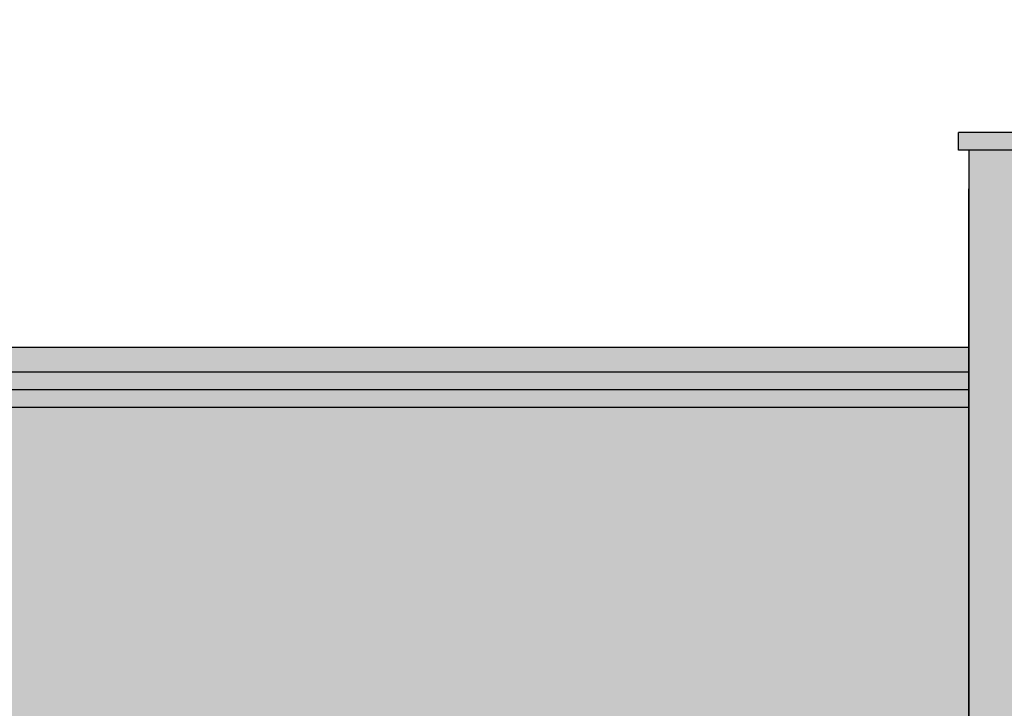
# Model space of a CAD drawing. Header units: millimetres. Extents: x 2341 to 31069, y -7915 to 10644.
# Tile 77 of 105: x 18228 to 18508, y 2249 to 2444. Entities that reach past the tile are written whole.
import ezdxf

# ---------------------------------------------------------------- set-up
doc = ezdxf.new("R2010")
doc.units = ezdxf.units.MM
doc.layers.add('koła', color=7, linetype='Continuous')

msp = doc.modelspace()

# ---------------------------------------------------------------- hatches: boundary and pattern name
at = {"layer": 'koła'}
h = msp.add_hatch(color=9, dxfattribs=at)
h.dxf.hatch_style = 1
h.paths.add_polyline_path([(16690.52837264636, 2443.899258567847), (16624.52837264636, 2443.899258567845), (16624.52837264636, 2438.899258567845), (16690.52837264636, 2438.899258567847)])
h.paths.add_polyline_path([(16624.52837264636, 2443.899258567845), (16562.52837264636, 2443.899258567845), (16562.52837264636, 2438.899258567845), (16624.52837264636, 2438.899258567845)])
h.paths.add_polyline_path([(19164.52837264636, 2411.899258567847), (18494.52837264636, 2411.899258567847), (18494.52837264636, 2406.899258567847), (19164.52837264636, 2406.899258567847)])
h.paths.add_polyline_path([(21262.52837264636, 2436.899258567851), (21196.52837264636, 2436.899258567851), (21196.52837264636, 2431.899258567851), (21262.52837264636, 2431.899258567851)])
h.paths.add_polyline_path([(21804.52837264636, 1953.899258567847), (21763.52837264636, 1953.899258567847), (21763.52837264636, 1950.899258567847), (21804.52837264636, 1950.899258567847)])
h.paths.add_polyline_path([(16659.12205119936, 628.7377588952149), (17237.87927663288, 628.7377588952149), (17237.87927663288, 682.2059669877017), (16659.12205119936, 682.2059669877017)], flags=9)
h.paths.add_polyline_path([(16659.12205119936, 729.8985774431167), (16943.94864079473, 729.8985774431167), (16943.94864079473, 783.3667855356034), (16659.12205119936, 783.3667855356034)], flags=9)
h.paths.add_polyline_path([(16659.12205119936, 831.0052052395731), (16943.94864079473, 831.0052052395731), (16943.94864079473, 884.4734133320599), (16659.12205119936, 884.4734133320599)], flags=9)
h.paths.add_polyline_path([(16659.12205119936, 932.1118330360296), (16943.94864079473, 932.1118330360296), (16943.94864079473, 985.5800411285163), (16659.12205119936, 985.5800411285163)], flags=9)
h.paths.add_polyline_path([(16659.12205119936, 1033.218460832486), (16943.94864079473, 1033.218460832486), (16943.94864079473, 1086.686668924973), (16659.12205119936, 1086.686668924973)], flags=9)
h.paths.add_polyline_path([(16659.12205119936, 1134.325088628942), (16934.70008588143, 1134.325088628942), (16934.70008588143, 1187.793296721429), (16659.12205119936, 1187.793296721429)], flags=9)
h.paths.add_polyline_path([(16659.12205119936, 1235.431716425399), (16943.94864079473, 1235.431716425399), (16943.94864079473, 1288.899924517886), (16659.12205119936, 1288.899924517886)], flags=9)
h.paths.add_polyline_path([(16659.12205119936, 1328.680685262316), (17422.88650206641, 1328.680685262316), (17422.88650206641, 1382.148893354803), (16659.12205119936, 1382.148893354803)], flags=9)
h.paths.add_polyline_path([(16659.12205119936, 1431.908289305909), (16894.61699339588, 1431.908289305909), (16894.61699339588, 1485.376497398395), (16659.12205119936, 1485.376497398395)], flags=9)
h.paths.add_polyline_path([(16470.64046137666, 1511.201689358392), (17223.16936311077, 1511.201689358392), (17223.16936311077, 1606.39075486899), (16470.64046137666, 1606.39075486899)], flags=9)
h.paths.add_polyline_path([(20525.33607879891, 763.6908333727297), (21565.36530956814, 763.6908333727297), (21565.36530956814, 805.1985256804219), (20525.33607879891, 805.1985256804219)], flags=9)
h.paths.add_polyline_path([(20371.86846903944, 775.3144416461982), (20446.60158903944, 775.3144416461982), (20446.60158903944, 809.3092416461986), (20371.86846903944, 809.3092416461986)], flags=9)
h.paths.add_polyline_path([(21239.8706727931, 863.4482701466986), (21535.15251279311, 863.4482701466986), (21535.15251279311, 948.030670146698), (21239.8706727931, 948.030670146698)], flags=9)
h.paths.add_polyline_path([(20526.8448687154, 902.1046997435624), (20779.88142871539, 902.1046997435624), (20779.88142871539, 947.4310997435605), (20526.8448687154, 947.4310997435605)], flags=9)
h.paths.add_polyline_path([(20370.91590903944, 910.1354592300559), (20487.66372903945, 910.1354592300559), (20487.66372903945, 944.1302592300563), (20370.91590903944, 944.1302592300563)], flags=9)
h.paths.add_polyline_path([(20529.26229799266, 599.6554333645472), (20882.20369799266, 599.6554333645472), (20882.20369799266, 667.9427666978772), (20529.26229799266, 667.9427666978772)], flags=9)
h.paths.add_polyline_path([(20491.54094764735, 478.0952619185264), (21700.07363995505, 478.0952619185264), (21700.07363995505, 535.3798773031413), (20491.54094764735, 535.3798773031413)], flags=9)
h.paths.add_polyline_path([(20618.88788310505, 986.0504847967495), (21561.49388310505, 986.0504847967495), (21561.49388310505, 1143.830484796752), (20618.88788310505, 1143.830484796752)], flags=9)
h.paths.add_polyline_path([(21750.71184050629, 555.6293388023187), (21772.89064050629, 555.6293388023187), (21772.89064050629, 593.4013388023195), (21750.71184050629, 593.4013388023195)], flags=9)
h.paths.add_polyline_path([(21727.65887936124, 662.7726068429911), (21795.97887936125, 662.7726068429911), (21795.97887936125, 700.5446068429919), (21727.65887936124, 700.5446068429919)], flags=9)
h.paths.add_polyline_path([(21694.08262177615, 592.6349900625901), (21776.24344177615, 592.6349900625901), (21776.24344177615, 626.6297900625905), (21694.08262177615, 626.6297900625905)], flags=9)
h.paths.add_polyline_path([(21693.72718163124, 905.4474830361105), (21752.44822163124, 905.4474830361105), (21752.44822163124, 939.4422830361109), (21693.72718163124, 939.4422830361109)], flags=9)
h.paths.add_polyline_path([(21715.67259343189, 762.4811508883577), (21819.23479343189, 762.4811508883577), (21819.23479343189, 800.2531508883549), (21715.67259343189, 800.2531508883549)], flags=9)
h.paths.add_polyline_path([(21694.53978178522, 879.511290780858), (21793.17762178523, 879.511290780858), (21793.17762178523, 913.5060907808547), (21694.53978178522, 913.5060907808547)], flags=9)
h.paths.add_polyline_path([(21695.82585841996, 799.0285742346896), (21788.09061841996, 799.0285742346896), (21788.09061841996, 833.02337423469), (21695.82585841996, 833.02337423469)], flags=9)
h.paths.add_polyline_path([(21694.9604032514, 696.8123635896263), (21758.1720832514, 696.8123635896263), (21758.1720832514, 730.8071635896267), (21694.9604032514, 730.8071635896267)], flags=9)
h.paths.add_polyline_path([(20371.86846903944, 556.1089464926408), (20472.63822903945, 556.1089464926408), (20472.63822903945, 590.1037464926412), (20371.86846903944, 590.1037464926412)], flags=9)
h.paths.add_polyline_path([(20370.08808903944, 635.0384322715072), (20467.90944903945, 635.0384322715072), (20467.90944903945, 669.0332322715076), (20370.08808903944, 669.0332322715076)], flags=9)
h.paths.add_polyline_path([(20527.90102871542, 552.6056194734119), (20721.27602871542, 552.6056194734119), (20721.27602871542, 590.3776194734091), (20527.90102871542, 590.3776194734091)], flags=9)
at = {"layer": 'koła', "true_color": 0x1266b3}
h = msp.add_hatch(color=152, dxfattribs=at)
h.dxf.hatch_style = 1
h.paths.add_polyline_path([(19161.52837264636, 2406.899258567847), (18497.52837264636, 2406.899258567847), (18497.52837264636, 1706.899258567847), (19161.52837264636, 1706.899258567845)])
h.paths.add_polyline_path([(18847.52837264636, 2121.899258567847), (18847.52837264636, 2228.899258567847), (18922.52837264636, 2228.899258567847), (18922.52837264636, 2121.899258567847)], flags=16)
h.paths.add_polyline_path([(18851.52837264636, 2125.899258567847), (18851.52837264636, 2224.899258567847), (18918.52837264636, 2224.899258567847), (18918.52837264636, 2125.899258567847)], flags=0)
h.paths.add_polyline_path([(18855.52837264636, 2129.899258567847), (18855.52837264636, 2220.899258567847), (18914.52837264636, 2220.899258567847), (18914.52837264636, 2129.899258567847)], flags=0)
h.paths.add_polyline_path([(18797.52837264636, 2121.899258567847), (18722.52837264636, 2121.899258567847), (18722.52837264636, 2228.899258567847), (18797.52837264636, 2228.899258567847)], flags=16)
h.paths.add_polyline_path([(18793.52837264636, 2125.899258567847), (18726.52837264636, 2125.899258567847), (18726.52837264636, 2224.899258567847), (18793.52837264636, 2224.899258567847)], flags=0)
h.paths.add_polyline_path([(18789.52837264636, 2129.899258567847), (18730.52837264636, 2129.899258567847), (18730.52837264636, 2220.899258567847), (18789.52837264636, 2220.899258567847)], flags=0)
h.paths.add_polyline_path([(18972.52837264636, 2121.899258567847), (18972.52837264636, 2228.899258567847), (19047.52837264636, 2228.899258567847), (19047.52837264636, 2121.899258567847)], flags=16)
h.paths.add_polyline_path([(18976.52837264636, 2125.899258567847), (18976.52837264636, 2224.899258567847), (19043.52837264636, 2224.899258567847), (19043.52837264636, 2125.899258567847)], flags=0)
h.paths.add_polyline_path([(18980.52837264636, 2129.899258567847), (18980.52837264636, 2220.899258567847), (19039.52837264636, 2220.899258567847), (19039.52837264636, 2129.899258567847)], flags=0)
h.paths.add_polyline_path([(18922.52837264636, 1905.899258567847), (18922.52837264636, 1798.899258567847), (18847.52837264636, 1798.899258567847), (18847.52837264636, 1905.899258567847)], flags=16)
h.paths.add_polyline_path([(18918.52837264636, 1901.899258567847), (18918.52837264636, 1802.899258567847), (18851.52837264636, 1802.899258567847), (18851.52837264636, 1901.899258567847)], flags=0)
h.paths.add_polyline_path([(18914.52837264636, 1897.899258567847), (18914.52837264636, 1806.899258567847), (18855.52837264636, 1806.899258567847), (18855.52837264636, 1897.899258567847)], flags=0)
h.paths.add_polyline_path([(18797.52837264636, 1905.899258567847), (18797.52837264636, 1798.899258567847), (18722.52837264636, 1798.899258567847), (18722.52837264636, 1905.899258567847)], flags=16)
h.paths.add_polyline_path([(18793.52837264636, 1901.899258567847), (18793.52837264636, 1802.899258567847), (18726.52837264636, 1802.899258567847), (18726.52837264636, 1901.899258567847)], flags=0)
h.paths.add_polyline_path([(18672.52837264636, 2121.899258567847), (18597.52837264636, 2121.899258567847), (18597.52837264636, 2228.899258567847), (18672.52837264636, 2228.899258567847)], flags=16)
h.paths.add_polyline_path([(18789.52837264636, 1897.899258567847), (18789.52837264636, 1806.899258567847), (18730.52837264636, 1806.899258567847), (18730.52837264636, 1897.899258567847)], flags=0)
h.paths.add_polyline_path([(18668.52837264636, 2125.899258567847), (18601.52837264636, 2125.899258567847), (18601.52837264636, 2224.899258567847), (18668.52837264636, 2224.899258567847)], flags=0)
h.paths.add_polyline_path([(18972.52837264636, 1905.899258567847), (19047.52837264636, 1905.899258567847), (19047.52837264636, 1798.899258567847), (18972.52837264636, 1798.899258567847)], flags=16)
h.paths.add_polyline_path([(18664.52837264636, 2129.899258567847), (18605.52837264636, 2129.899258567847), (18605.52837264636, 2220.899258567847), (18664.52837264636, 2220.899258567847)], flags=0)
h.paths.add_polyline_path([(18976.52837264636, 1901.899258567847), (19043.52837264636, 1901.899258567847), (19043.52837264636, 1802.899258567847), (18976.52837264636, 1802.899258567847)], flags=0)
h.paths.add_polyline_path([(18980.52837264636, 1897.899258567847), (19039.52837264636, 1897.899258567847), (19039.52837264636, 1806.899258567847), (18980.52837264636, 1806.899258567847)], flags=0)
h.paths.add_polyline_path([(18672.52837264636, 1905.899258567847), (18672.52837264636, 1798.899258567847), (18597.52837264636, 1798.899258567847), (18597.52837264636, 1905.899258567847)], flags=16)
h.paths.add_polyline_path([(18668.52837264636, 1901.899258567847), (18668.52837264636, 1802.899258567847), (18601.52837264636, 1802.899258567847), (18601.52837264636, 1901.899258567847)], flags=0)
h.paths.add_polyline_path([(18664.52837264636, 1897.899258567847), (18664.52837264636, 1806.899258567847), (18605.52837264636, 1806.899258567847), (18605.52837264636, 1897.899258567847)], flags=0)
at = {"layer": 'koła', "true_color": 0xe8cb7b}
h = msp.add_hatch(color=31, dxfattribs=at)
h.dxf.hatch_style = 1
h.paths.add_polyline_path([(19161.52837264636, 2406.899258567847), (18497.52837264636, 2406.899258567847), (18497.52837264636, 1706.899258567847), (18688.11386153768, 1706.899258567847, -0.1380129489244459), (18630.88633472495, 1798.899258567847), (18597.52837264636, 1798.899258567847), (18597.52837264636, 1905.899258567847), (18629.67095770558, 1905.899258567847, -0.3911942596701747), (18858.82798881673, 2051.34855250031, -0.06157522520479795), (18854.31248484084, 2087.876095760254, -0.05726558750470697), (18858.22201837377, 2121.899258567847), (18847.52837264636, 2121.899258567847), (18847.52837264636, 2228.899258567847), (18922.52837264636, 2228.899258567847), (18922.52837264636, 2213.619322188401, -0.5951750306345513), (19154.31248484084, 2087.876095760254, -0.4132442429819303), (19004.80907351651, 1937.876917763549, -0.0425440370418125), (19016.28270157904, 1905.899258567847), (19047.52837264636, 1905.899258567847), (19047.52837264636, 1798.899258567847), (19015.06732455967, 1798.899258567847, -0.1380129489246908), (18957.83979774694, 1706.899258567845), (19161.52837264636, 1706.899258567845)])
h.paths.add_polyline_path([(18797.52837264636, 2228.899258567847), (18797.52837264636, 2121.899258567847), (18722.52837264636, 2121.899258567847), (18722.52837264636, 2186.522747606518, -0.1302614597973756), (18672.52837264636, 2150.744694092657), (18672.52837264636, 2121.899258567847), (18597.52837264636, 2121.899258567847), (18597.52837264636, 2147.45094614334, -0.3359859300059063), (18510.02765170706, 2262.966299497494, -0.9999999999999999), (18750.02765170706, 2262.966299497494, -0.07208715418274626), (18745.09040294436, 2228.899258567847)], flags=16)
h.paths.add_polyline_path([(18793.52837264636, 2224.899258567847), (18793.52837264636, 2125.899258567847), (18726.52837264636, 2125.899258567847), (18726.52837264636, 2224.899258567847)], flags=0)
h.paths.add_polyline_path([(18789.52837264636, 2220.899258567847), (18789.52837264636, 2129.899258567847), (18730.52837264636, 2129.899258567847), (18730.52837264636, 2220.899258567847)], flags=0)
h.paths.add_polyline_path([(18730.02765170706, 2262.966299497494, -0.3026597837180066), (18668.52837264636, 2170.674942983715), (18668.52837264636, 2125.899258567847), (18601.52837264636, 2125.899258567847), (18601.52837264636, 2167.113333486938, -0.3318881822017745), (18530.02765170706, 2262.966299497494, -1.000000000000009)], flags=0)
h.paths.add_polyline_path([(18664.52837264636, 2220.899258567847), (18664.52837264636, 2129.899258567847), (18605.52837264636, 2129.899258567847), (18605.52837264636, 2220.899258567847)], flags=0)
h.paths.add_polyline_path([(19047.52837264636, 2210.482731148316), (19047.52837264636, 2121.899258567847), (18972.52837264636, 2121.899258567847), (18972.52837264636, 2213.930727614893, 0.1087782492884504), (18922.52837264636, 2188.927364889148), (18922.52837264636, 2121.899258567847), (18878.84366643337, 2121.899258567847, 0.06629697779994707), (18874.31248484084, 2087.876095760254, 0.08237605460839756), (18881.27491960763, 2045.902800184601, -0.1845344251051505), (18993.99342203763, 1958.286293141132, 0.4376833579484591), (19134.31248484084, 2087.876095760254, 0.3181009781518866)], flags=17)
h.paths.add_polyline_path([(18866.2149894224, 2029.317733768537, 0.4006624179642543), (18650.44520898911, 1905.899258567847), (18672.52837264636, 1905.899258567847), (18672.52837264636, 1798.899258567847), (18651.80802922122, 1798.899258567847, 0.1633629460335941), (18720.07872389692, 1706.899258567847), (18925.8749353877, 1706.899258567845, 0.1633629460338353), (18994.1456300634, 1798.899258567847), (18972.52837264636, 1798.899258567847), (18972.52837264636, 1905.899258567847), (18995.50845029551, 1905.899258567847, 0.05074693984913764), (18981.63676527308, 1939.599962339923, -0.2601379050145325)], flags=17)
h.paths.add_polyline_path([(18847.52837264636, 1905.899258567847), (18922.52837264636, 1905.899258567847), (18922.52837264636, 1798.899258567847), (18847.52837264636, 1798.899258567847)], flags=16)
h.paths.add_polyline_path([(18851.52837264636, 1901.899258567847), (18918.52837264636, 1901.899258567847), (18918.52837264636, 1802.899258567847), (18851.52837264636, 1802.899258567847)], flags=0)
h.paths.add_polyline_path([(18797.52837264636, 1905.899258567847), (18797.52837264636, 1798.899258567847), (18722.52837264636, 1798.899258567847), (18722.52837264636, 1905.899258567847)], flags=16)
h.paths.add_polyline_path([(18855.52837264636, 1897.899258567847), (18914.52837264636, 1897.899258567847), (18914.52837264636, 1806.899258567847), (18855.52837264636, 1806.899258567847)], flags=0)
h.paths.add_polyline_path([(18793.52837264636, 1901.899258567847), (18793.52837264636, 1802.899258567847), (18726.52837264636, 1802.899258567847), (18726.52837264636, 1901.899258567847)], flags=0)
h.paths.add_polyline_path([(18789.52837264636, 1897.899258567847), (18789.52837264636, 1806.899258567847), (18730.52837264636, 1806.899258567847), (18730.52837264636, 1897.899258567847)], flags=0)
h.paths.add_polyline_path([(18530.02765170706, 2262.966299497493, 0.3202702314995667), (18597.52837264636, 2168.394650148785), (18597.52837264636, 2228.899258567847), (18672.52837264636, 2228.899258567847), (18672.52837264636, 2172.447303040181, 0.1876793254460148), (18722.52837264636, 2224.971344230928), (18722.52837264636, 2228.899258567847), (18724.04593036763, 2228.899258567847, 0.08712693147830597), (18730.02765170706, 2262.966299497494, 1.000000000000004)], flags=0)
h.paths.add_polyline_path([(18893.2554724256, 2020.301396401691, 0.1837395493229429), (18966.22756158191, 1963.579922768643, 0.1305550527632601)], flags=16)
at = {"layer": 'koła'}
h = msp.add_hatch(color=9, dxfattribs=at)
h.dxf.hatch_style = 1
h.paths.add_polyline_path([(21226.53115146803, 2012.028352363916), (21226.53115146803, 2007.028352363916), (21766.52559382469, 1983.770164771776), (21766.52559382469, 1988.770164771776)])
h.paths.add_polyline_path([(21265.52559382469, 2350.899258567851), (19161.52837264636, 2350.899258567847), (19161.52837264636, 2343.899258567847), (21265.52559382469, 2343.899258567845)])
h.paths.add_polyline_path([(21185.52559382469, 2338.899258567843), (19161.52837264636, 2338.899258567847), (19161.52837264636, 2333.899258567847), (21185.52559382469, 2333.899258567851)])
h.paths.add_polyline_path([(21265.52559382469, 2343.899258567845), (19161.52837264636, 2343.899258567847), (19161.52837264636, 2338.899258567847), (21185.52559382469, 2338.899258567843), (21265.52559382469, 2338.899258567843)])
h.paths.add_polyline_path([(18497.52837264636, 2350.899258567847), (16624.52837264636, 2350.899258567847), (16624.52837264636, 2343.899258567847), (18497.52837264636, 2343.899258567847)])
h.paths.add_polyline_path([(18497.52837264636, 2343.899258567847), (16624.52837264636, 2343.899258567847), (16624.52837264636, 2338.899258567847), (18497.52837264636, 2338.899258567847)])
h.paths.add_polyline_path([(18497.52837264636, 2338.899258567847), (16707.52837264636, 2338.899258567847), (16707.52837264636, 2333.899258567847), (18497.52837264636, 2333.899258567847)])
at = {"layer": 'koła', "true_color": 0xd3da7b}
h = msp.add_hatch(color=53, dxfattribs=at)
h.dxf.hatch_style = 1
h.paths.add_polyline_path([(18022.66573520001, 2005.882090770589, -0.08164325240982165), (18030.55890356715, 2053.899258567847), (17971.52837264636, 2053.899258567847), (17971.52837264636, 2243.899258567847), (18069.52837264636, 2243.899258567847), (18069.52837264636, 2114.798042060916, -0.09391651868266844), (18116.52837264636, 2144.981323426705), (18116.52837264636, 2243.899258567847), (18214.52837264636, 2243.899258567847), (18214.52837264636, 2149.922083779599, -0.08803035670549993), (18261.52837264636, 2126.726750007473), (18261.52837264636, 2243.899258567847), (18359.52837264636, 2243.899258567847), (18359.52837264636, 2053.899258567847), (18314.77256683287, 2053.899258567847, -0.0816432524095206), (18322.66573520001, 2005.882090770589, -0.02545795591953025), (18321.88901330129, 1990.636984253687, -0.3253136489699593), (18437.73708292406, 1909.899258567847), (18497.52837264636, 1909.899258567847), (18497.52837264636, 2053.899258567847), (18406.52837264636, 2053.899258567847), (18406.52837264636, 2243.899258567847), (18497.52837264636, 2243.899258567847), (18497.52837264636, 2333.899258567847), (16707.52837264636, 2333.899258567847), (16707.52837264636, 2338.899258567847), (16627.52837264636, 2338.899258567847), (16627.52837264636, 2249.393708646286, -0.5350938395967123), (16958.52837264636, 2214.932398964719), (16958.52837264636, 2243.899258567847), (17056.52837264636, 2243.899258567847), (17056.52837264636, 2053.899258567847), (16969.66006948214, 2053.899258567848, -0.01786083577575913), (16964.33412183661, 2040.645197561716, -0.4093380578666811), (17082.33325534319, 1920.661879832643, -0.1686126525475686), (17056.52837264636, 1846.316201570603), (17056.52837264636, 1721.899258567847), (16958.52837264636, 1721.899258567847), (16958.52837264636, 1800.722216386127, -0.1017120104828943), (16911.52837264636, 1811.947281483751), (16911.52837264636, 1721.899258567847), (16813.52837264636, 1721.899258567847), (16813.52837264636, 1911.899258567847), (16842.65361434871, 1911.899258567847, -0.01827375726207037), (16842.33325534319, 1920.661879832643, -0.0224365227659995), (16842.81603081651, 1931.415160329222, -0.3066851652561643), (16627.52837264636, 1994.198885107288), (16627.52837264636, 1706.899258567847), (17248.52837264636, 1706.899258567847), (17248.52837264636, 1911.899258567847), (17328.52837264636, 1911.899258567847), (17328.52837264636, 1706.899258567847), (17480.52837264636, 1706.899258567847, -0.02209113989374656), (17481.1914304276, 1721.899258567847), (17392.52837264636, 1721.899258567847), (17392.52837264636, 1911.899258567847), (17490.52837264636, 1911.899258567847), (17490.52837264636, 1764.344885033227, -0.1253999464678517), (17537.52837264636, 1833.907132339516), (17537.52837264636, 1911.899258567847), (17635.52837264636, 1911.899258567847), (17635.52837264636, 1876.236200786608, -0.06954057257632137), (17682.52837264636, 1873.860331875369), (17682.52837264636, 1911.899258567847), (17780.52837264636, 1911.899258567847), (17780.52837264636, 1816.44377006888, -0.1768631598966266), (17820.52837264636, 1706.899258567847), (17972.52837264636, 1706.899258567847), (17972.52837264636, 1911.899258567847), (18052.52837264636, 1911.899258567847), (18052.52837264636, 1706.899258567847), (18497.52837264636, 1706.899258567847), (18497.52837264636, 1719.899258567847), (18406.52837264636, 1719.899258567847), (18406.52837264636, 1783.232121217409, -0.1147189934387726), (18359.52837264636, 1755.939154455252), (18359.52837264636, 1719.899258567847), (18261.52837264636, 1719.899258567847), (18261.52837264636, 1768.409512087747, -0.1523636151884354), (18214.52837264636, 1822.25849424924), (18214.52837264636, 1719.899258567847), (18116.52837264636, 1719.899258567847), (18116.52837264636, 1866.782858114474, -0.3058360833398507)])
h.paths.add_polyline_path([(17247.52837264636, 2053.899258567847), (17247.52837264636, 2243.899258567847), (17345.52837264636, 2243.899258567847), (17345.52837264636, 2218.906992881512, -0.6831114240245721), (17623.86811359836, 2243.899258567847), (17635.52837264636, 2243.899258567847), (17635.52837264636, 2211.685989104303, -0.05827930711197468), (17639.57659968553, 2177.072697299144, -0.05827930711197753), (17635.52837264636, 2142.459405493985), (17635.52837264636, 2053.899258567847), (17575.1821134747, 2053.899258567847, -0.3133742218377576), (17403.97108589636, 2053.899258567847), (17392.52837264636, 2053.899258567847), (17392.52837264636, 2062.69769291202, -0.1471803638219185), (17345.52837264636, 2135.238401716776), (17345.52837264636, 2053.899258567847)])
h.paths.add_polyline_path([(17341.52837264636, 2057.899258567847), (17251.52837264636, 2057.899258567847), (17251.52837264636, 2239.899258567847), (17341.52837264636, 2239.899258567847)], flags=16)
h.paths.add_polyline_path([(17337.52837264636, 2061.899258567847), (17255.52837264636, 2061.899258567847), (17255.52837264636, 2095.899258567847), (17337.52837264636, 2095.899258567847)], flags=0)
h.paths.add_polyline_path([(17396.52837264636, 2057.899258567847), (17396.52837264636, 2086.287084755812, -0.1957157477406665), (17359.57659968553, 2177.072697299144, -0.7749814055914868), (17603.38707020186, 2239.899258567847), (17631.52837264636, 2239.899258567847), (17631.52837264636, 2057.899258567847), (17541.51590562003, 2057.899258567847, -0.2084463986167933), (17437.63729375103, 2057.899258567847)], flags=16)
h.paths.add_polyline_path([(17400.52837264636, 2061.899258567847), (17400.52837264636, 2095.899258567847), (17482.52837264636, 2095.899258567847), (17482.52837264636, 2061.899258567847)], flags=0)
h.paths.add_polyline_path([(17337.52837264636, 2101.899258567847), (17255.52837264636, 2101.899258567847), (17255.52837264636, 2195.899258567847), (17337.52837264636, 2195.899258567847)], flags=0)
h.paths.add_polyline_path([(17400.52837264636, 2101.899258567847), (17400.52837264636, 2195.899258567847), (17482.52837264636, 2195.899258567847), (17482.52837264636, 2101.899258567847)], flags=0)
h.paths.add_polyline_path([(17201.52837264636, 2053.899258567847), (17103.52837264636, 2053.899258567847), (17103.52837264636, 2243.899258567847), (17201.52837264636, 2243.899258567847)], flags=16)
h.paths.add_polyline_path([(17201.52837264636, 1911.899258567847), (17201.52837264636, 1721.899258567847), (17103.52837264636, 1721.899258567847), (17103.52837264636, 1911.899258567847)], flags=16)
h.paths.add_polyline_path([(17197.52837264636, 2057.899258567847), (17107.52837264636, 2057.899258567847), (17107.52837264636, 2239.899258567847), (17197.52837264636, 2239.899258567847)], flags=0)
h.paths.add_polyline_path([(17197.52837264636, 1907.899258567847), (17197.52837264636, 1725.899258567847), (17107.52837264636, 1725.899258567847), (17107.52837264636, 1907.899258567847)], flags=0)
h.paths.add_polyline_path([(17193.52837264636, 2061.899258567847), (17111.52837264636, 2061.899258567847), (17111.52837264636, 2095.899258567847), (17193.52837264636, 2095.899258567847)], flags=0)
h.paths.add_polyline_path([(17193.52837264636, 1903.899258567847), (17193.52837264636, 1869.899258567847), (17111.52837264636, 1869.899258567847), (17111.52837264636, 1903.899258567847)], flags=0)
h.paths.add_polyline_path([(17193.52837264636, 2101.899258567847), (17111.52837264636, 2101.899258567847), (17111.52837264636, 2195.899258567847), (17193.52837264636, 2195.899258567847)], flags=0)
h.paths.add_polyline_path([(17193.52837264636, 1863.899258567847), (17193.52837264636, 1769.899258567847), (17111.52837264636, 1769.899258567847), (17111.52837264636, 1863.899258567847)], flags=0)
h.paths.add_polyline_path([(17337.52837264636, 2201.899258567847), (17255.52837264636, 2201.899258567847), (17255.52837264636, 2235.899258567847), (17337.52837264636, 2235.899258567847)], flags=0)
h.paths.add_polyline_path([(17545.52837264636, 2061.899258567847), (17545.52837264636, 2095.899258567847), (17627.52837264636, 2095.899258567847), (17627.52837264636, 2061.899258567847)], flags=0)
h.paths.add_polyline_path([(17400.52837264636, 2201.899258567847), (17400.52837264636, 2235.899258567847), (17482.52837264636, 2235.899258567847), (17482.52837264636, 2201.899258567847)], flags=0)
h.paths.add_polyline_path([(17545.52837264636, 2101.899258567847), (17545.52837264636, 2195.899258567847), (17627.52837264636, 2195.899258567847), (17627.52837264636, 2101.899258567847)], flags=0)
h.paths.add_polyline_path([(17193.52837264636, 2201.899258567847), (17111.52837264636, 2201.899258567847), (17111.52837264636, 2235.899258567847), (17193.52837264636, 2235.899258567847)], flags=0)
h.paths.add_polyline_path([(17193.52837264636, 1763.899258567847), (17193.52837264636, 1729.899258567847), (17111.52837264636, 1729.899258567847), (17111.52837264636, 1763.899258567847)], flags=0)
h.paths.add_polyline_path([(17545.52837264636, 2201.899258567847), (17545.52837264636, 2235.899258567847), (17627.52837264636, 2235.899258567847), (17627.52837264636, 2201.899258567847)], flags=0)
h.paths.add_polyline_path([(17682.52837264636, 2053.899258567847), (17682.52837264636, 2243.899258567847), (17780.52837264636, 2243.899258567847), (17780.52837264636, 2053.899258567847)], flags=16)
h.paths.add_polyline_path([(17686.52837264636, 2057.899258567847), (17686.52837264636, 2239.899258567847), (17776.52837264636, 2239.899258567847), (17776.52837264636, 2057.899258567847)], flags=0)
h.paths.add_polyline_path([(17690.52837264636, 2061.899258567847), (17690.52837264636, 2095.899258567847), (17772.52837264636, 2095.899258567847), (17772.52837264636, 2061.899258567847)], flags=0)
h.paths.add_polyline_path([(17690.52837264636, 2101.899258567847), (17690.52837264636, 2195.899258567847), (17772.52837264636, 2195.899258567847), (17772.52837264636, 2101.899258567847)], flags=0)
h.paths.add_polyline_path([(17690.52837264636, 2201.899258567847), (17690.52837264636, 2235.899258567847), (17772.52837264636, 2235.899258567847), (17772.52837264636, 2201.899258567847)], flags=0)
h.paths.add_polyline_path([(17827.52837264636, 2053.899258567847), (17827.52837264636, 2243.899258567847), (17925.52837264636, 2243.899258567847), (17925.52837264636, 2053.899258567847)], flags=16)
h.paths.add_polyline_path([(17827.52837264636, 1911.899258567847), (17925.52837264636, 1911.899258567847), (17925.52837264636, 1721.899258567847), (17827.52837264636, 1721.899258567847)], flags=16)
h.paths.add_polyline_path([(17831.52837264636, 2057.899258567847), (17831.52837264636, 2239.899258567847), (17921.52837264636, 2239.899258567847), (17921.52837264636, 2057.899258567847)], flags=0)
h.paths.add_polyline_path([(17831.52837264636, 1907.899258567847), (17921.52837264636, 1907.899258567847), (17921.52837264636, 1725.899258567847), (17831.52837264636, 1725.899258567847)], flags=0)
h.paths.add_polyline_path([(17835.52837264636, 2061.899258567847), (17835.52837264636, 2095.899258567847), (17917.52837264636, 2095.899258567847), (17917.52837264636, 2061.899258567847)], flags=0)
h.paths.add_polyline_path([(17835.52837264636, 1903.899258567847), (17917.52837264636, 1903.899258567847), (17917.52837264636, 1869.899258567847), (17835.52837264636, 1869.899258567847)], flags=0)
h.paths.add_polyline_path([(17835.52837264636, 2101.899258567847), (17835.52837264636, 2195.899258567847), (17917.52837264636, 2195.899258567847), (17917.52837264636, 2101.899258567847)], flags=0)
h.paths.add_polyline_path([(17835.52837264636, 1863.899258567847), (17917.52837264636, 1863.899258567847), (17917.52837264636, 1769.899258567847), (17835.52837264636, 1769.899258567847)], flags=0)
h.paths.add_polyline_path([(17835.52837264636, 2201.899258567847), (17835.52837264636, 2235.899258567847), (17917.52837264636, 2235.899258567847), (17917.52837264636, 2201.899258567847)], flags=0)
h.paths.add_polyline_path([(17835.52837264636, 1763.899258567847), (17917.52837264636, 1763.899258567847), (17917.52837264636, 1729.899258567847), (17835.52837264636, 1729.899258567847)], flags=0)
h.paths.add_polyline_path([(19645.92507849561, 2053.899258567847), (19601.52837264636, 2053.899258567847), (19601.52837264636, 2243.899258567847), (19699.52837264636, 2243.899258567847), (19699.52837264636, 2063.059998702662, -0.4104074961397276), (19847.57659968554, 1913.072697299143, -0.00528950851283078), (19847.54302688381, 1909.899258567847), (19853.52837264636, 1909.899258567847), (19853.52837264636, 1840.618040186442, -0.1211626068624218), (19900.52837264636, 1807.812627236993), (19900.52837264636, 1909.899258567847), (19998.52837264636, 1909.899258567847), (19998.52837264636, 1719.899258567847), (19930.01289633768, 1719.899258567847, -0.02732615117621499), (19928.34337489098, 1706.899258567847), (20303.72491486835, 1706.899258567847, -0.1330860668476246), (20370.52837264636, 1765.590745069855), (20370.52837264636, 1909.899258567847), (20450.52837264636, 1909.899258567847), (20450.52837264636, 1782.901829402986, -0.064302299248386), (20493.52837264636, 1776.030757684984), (20493.52837264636, 1909.899258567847), (20591.52837264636, 1909.899258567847), (20591.52837264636, 1719.899258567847), (20577.59122476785, 1719.899258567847, -0.02372085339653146), (20587.1248581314, 1706.899258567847), (20979.62299588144, 1706.899258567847), (20979.62299588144, 1794.685420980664), (21184.62299588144, 1794.685420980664), (21184.62299588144, 1706.899258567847), (21229.52837264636, 1706.899258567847), (21229.52837264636, 2006.899258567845), (21226.53115146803, 2007.028352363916), (21226.53115146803, 2012.028352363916), (21259.52837264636, 2010.607123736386), (21259.52837264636, 2338.899258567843), (21185.52559382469, 2338.899258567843), (21185.52559382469, 2333.899258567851), (20109.89357756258, 2333.899258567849, -0.1403883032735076), (20084.11562858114, 2243.899258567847), (20153.52837264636, 2243.899258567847), (20153.52837264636, 2053.899258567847), (20055.52837264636, 2053.899258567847), (20055.52837264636, 2209.285478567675, -0.0992990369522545), (19998.52837264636, 2174.331214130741), (19998.52837264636, 2053.899258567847), (19900.52837264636, 2053.899258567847), (19900.52837264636, 2168.519753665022, -0.07494379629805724), (19853.52837264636, 2187.47162668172), (19853.52837264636, 2053.899258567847), (19755.52837264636, 2053.899258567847), (19755.52837264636, 2243.899258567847), (19795.67152654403, 2243.899258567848, -0.1403883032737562), (19769.89357756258, 2333.899258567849), (19161.52837264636, 2333.899258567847), (19161.52837264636, 2243.899258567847), (19222.56992605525, 2243.899258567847, -0.8459225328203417), (19455.97375363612, 2204.661879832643), (19456.52837264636, 2243.899258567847), (19554.52837264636, 2243.899258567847), (19554.52837264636, 2053.899258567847), (19456.52837264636, 2053.899258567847), (19455.97375363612, 2204.661879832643, -0.2454379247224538), (19404.52837264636, 2106.171960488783), (19404.52837264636, 2053.899258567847), (19306.52837264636, 2053.899258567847), (19306.52837264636, 2088.330587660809, -0.1310008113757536), (19252.52837264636, 2118.424600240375), (19252.52837264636, 2053.899258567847), (19161.52837264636, 2053.899258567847), (19161.52837264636, 1909.899258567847), (19252.52837264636, 1909.899258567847), (19252.52837264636, 1719.899258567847), (19161.52837264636, 1719.899258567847), (19161.52837264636, 1706.899258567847), (19618.52837264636, 1706.899258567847), (19618.52837264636, 1785.591805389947, -0.1794148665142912), (19554.52837264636, 1867.937292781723), (19554.52837264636, 1719.899258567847), (19456.52837264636, 1719.899258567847), (19456.52837264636, 1909.899258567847), (19547.61017248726, 1909.899258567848, -0.00528950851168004), (19547.57659968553, 1913.072697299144, -0.3146190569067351)])
h.paths.add_polyline_path([(19404.52837264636, 1909.899258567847), (19404.52837264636, 1719.899258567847), (19306.52837264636, 1719.899258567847), (19306.52837264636, 1909.899258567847)], flags=16)
h.paths.add_polyline_path([(19400.52837264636, 1905.899258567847), (19400.52837264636, 1723.899258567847), (19310.52837264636, 1723.899258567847), (19310.52837264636, 1905.899258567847)], flags=0)
h.paths.add_polyline_path([(19396.52837264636, 1901.899258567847), (19396.52837264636, 1867.899258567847), (19314.52837264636, 1867.899258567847), (19314.52837264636, 1901.899258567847)], flags=0)
h.paths.add_polyline_path([(19396.52837264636, 1861.899258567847), (19396.52837264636, 1767.899258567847), (19314.52837264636, 1767.899258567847), (19314.52837264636, 1861.899258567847)], flags=0)
h.paths.add_polyline_path([(19396.52837264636, 1761.899258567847), (19396.52837264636, 1727.899258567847), (19314.52837264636, 1727.899258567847), (19314.52837264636, 1761.899258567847)], flags=0)
h.paths.add_polyline_path([(20055.52837264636, 1909.899258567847), (20153.52837264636, 1909.899258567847), (20153.52837264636, 1719.899258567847), (20055.52837264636, 1719.899258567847)], flags=16)
h.paths.add_polyline_path([(20059.52837264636, 1905.899258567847), (20149.52837264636, 1905.899258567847), (20149.52837264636, 1723.899258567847), (20059.52837264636, 1723.899258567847)], flags=0)
h.paths.add_polyline_path([(20063.52837264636, 1901.899258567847), (20145.52837264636, 1901.899258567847), (20145.52837264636, 1867.899258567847), (20063.52837264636, 1867.899258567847)], flags=0)
h.paths.add_polyline_path([(20063.52837264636, 1861.899258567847), (20145.52837264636, 1861.899258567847), (20145.52837264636, 1767.899258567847), (20063.52837264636, 1767.899258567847)], flags=0)
h.paths.add_polyline_path([(20063.52837264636, 1761.899258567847), (20145.52837264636, 1761.899258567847), (20145.52837264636, 1727.899258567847), (20063.52837264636, 1727.899258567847)], flags=0)
h.paths.add_polyline_path([(20202.52837264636, 2053.899258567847), (20202.52837264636, 2243.899258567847), (20300.52837264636, 2243.899258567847), (20300.52837264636, 2053.899258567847)], flags=16)
h.paths.add_polyline_path([(20202.52837264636, 1909.899258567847), (20300.52837264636, 1909.899258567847), (20300.52837264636, 1719.899258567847), (20202.52837264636, 1719.899258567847)], flags=16)
h.paths.add_polyline_path([(20206.52837264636, 2057.899258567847), (20206.52837264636, 2239.899258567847), (20296.52837264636, 2239.899258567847), (20296.52837264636, 2057.899258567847)], flags=0)
h.paths.add_polyline_path([(20206.52837264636, 1905.899258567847), (20296.52837264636, 1905.899258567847), (20296.52837264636, 1723.899258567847), (20206.52837264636, 1723.899258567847)], flags=0)
h.paths.add_polyline_path([(20210.52837264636, 2061.899258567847), (20210.52837264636, 2095.899258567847), (20292.52837264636, 2095.899258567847), (20292.52837264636, 2061.899258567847)], flags=0)
h.paths.add_polyline_path([(20210.52837264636, 1901.899258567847), (20292.52837264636, 1901.899258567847), (20292.52837264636, 1867.899258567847), (20210.52837264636, 1867.899258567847)], flags=0)
h.paths.add_polyline_path([(20210.52837264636, 2101.899258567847), (20210.52837264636, 2195.899258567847), (20292.52837264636, 2195.899258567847), (20292.52837264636, 2101.899258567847)], flags=0)
h.paths.add_polyline_path([(20210.52837264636, 1861.899258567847), (20292.52837264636, 1861.899258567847), (20292.52837264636, 1767.899258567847), (20210.52837264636, 1767.899258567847)], flags=0)
h.paths.add_polyline_path([(20210.52837264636, 2201.899258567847), (20210.52837264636, 2235.899258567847), (20292.52837264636, 2235.899258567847), (20292.52837264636, 2201.899258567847)], flags=0)
h.paths.add_polyline_path([(20210.52837264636, 1761.899258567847), (20292.52837264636, 1761.899258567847), (20292.52837264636, 1727.899258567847), (20210.52837264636, 1727.899258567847)], flags=0)
h.paths.add_polyline_path([(20353.52837264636, 2053.899258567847), (20353.52837264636, 2243.899258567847), (20451.52837264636, 2243.899258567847), (20451.52837264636, 2053.899258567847)], flags=16)
h.paths.add_polyline_path([(20357.52837264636, 2057.899258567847), (20357.52837264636, 2239.899258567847), (20447.52837264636, 2239.899258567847), (20447.52837264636, 2057.899258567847)], flags=0)
h.paths.add_polyline_path([(20361.52837264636, 2061.899258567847), (20361.52837264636, 2095.899258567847), (20443.52837264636, 2095.899258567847), (20443.52837264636, 2061.899258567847)], flags=0)
h.paths.add_polyline_path([(20361.52837264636, 2101.899258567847), (20361.52837264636, 2195.899258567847), (20443.52837264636, 2195.899258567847), (20443.52837264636, 2101.899258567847)], flags=0)
h.paths.add_polyline_path([(20361.52837264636, 2201.899258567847), (20361.52837264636, 2235.899258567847), (20443.52837264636, 2235.899258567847), (20443.52837264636, 2201.899258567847)], flags=0)
h.paths.add_polyline_path([(20493.52837264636, 2053.899258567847), (20493.52837264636, 2243.899258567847), (20591.52837264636, 2243.899258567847), (20591.52837264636, 2053.899258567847)], flags=16)
h.paths.add_polyline_path([(20497.52837264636, 2057.899258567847), (20497.52837264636, 2239.899258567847), (20587.52837264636, 2239.899258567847), (20587.52837264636, 2057.899258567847)], flags=0)
h.paths.add_polyline_path([(20501.52837264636, 2061.899258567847), (20501.52837264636, 2095.899258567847), (20583.52837264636, 2095.899258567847), (20583.52837264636, 2061.899258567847)], flags=0)
h.paths.add_polyline_path([(20501.52837264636, 2101.899258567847), (20501.52837264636, 2195.899258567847), (20583.52837264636, 2195.899258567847), (20583.52837264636, 2101.899258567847)], flags=0)
h.paths.add_polyline_path([(20501.52837264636, 2201.899258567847), (20501.52837264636, 2235.899258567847), (20583.52837264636, 2235.899258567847), (20583.52837264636, 2201.899258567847)], flags=0)
h.paths.add_polyline_path([(20648.52837264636, 2053.899258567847), (20648.52837264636, 2243.899258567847), (20746.52837264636, 2243.899258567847), (20746.52837264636, 2067.749317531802, -0.09961268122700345), (20803.52837264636, 2083.665266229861), (20803.52837264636, 2243.899258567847), (20888.94718116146, 2243.899258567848, -0.7028337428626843), (21243.05732911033, 2116.42352637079, -0.5379201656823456), (20964.56802194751, 1932.468562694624, -0.2398910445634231), (20901.52837264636, 1811.845903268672), (20901.52837264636, 1719.899258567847), (20803.52837264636, 1719.899258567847), (20803.52837264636, 1784.480128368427, -0.09961268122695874), (20746.52837264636, 1800.396077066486), (20746.52837264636, 1719.899258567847), (20648.52837264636, 1719.899258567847), (20648.52837264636, 1909.899258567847), (20666.53726416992, 1909.899258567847, -0.04048762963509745), (20664.57659968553, 1934.072697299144, -0.2355600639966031), (20724.34581106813, 2053.899258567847)])
h.paths.add_polyline_path([(20652.52837264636, 2057.899258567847), (20652.52837264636, 2239.899258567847), (20742.52837264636, 2239.899258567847), (20742.52837264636, 2057.899258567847)], flags=16)
h.paths.add_polyline_path([(20652.52837264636, 1905.899258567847), (20687.66616926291, 1905.899258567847, -0.05466738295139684), (20684.57659968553, 1934.072697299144, -0.3984137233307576), (20807.52837264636, 2063.881489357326), (20807.52837264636, 2239.899258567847), (20897.52837264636, 2239.899258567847), (20897.52837264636, 2222.354271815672, -0.7262030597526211), (21223.05732911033, 2116.42352637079, -0.606844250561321), (20939.80091761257, 1968.985018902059, -0.06807837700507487), (20944.57659968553, 1934.072697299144, -0.2232993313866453), (20897.52837264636, 1833.977725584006), (20897.52837264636, 1723.899258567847), (20807.52837264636, 1723.899258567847), (20807.52837264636, 1804.263905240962, -0.1340896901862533), (20742.52837264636, 1825.864319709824), (20742.52837264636, 1723.899258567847), (20652.52837264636, 1723.899258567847)], flags=16)
h.paths.add_polyline_path([(20656.52837264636, 2061.899258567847), (20656.52837264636, 2095.899258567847), (20738.52837264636, 2095.899258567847), (20738.52837264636, 2061.899258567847)], flags=0)
h.paths.add_polyline_path([(20656.52837264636, 1901.899258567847), (20738.52837264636, 1901.899258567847), (20738.52837264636, 1867.899258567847), (20656.52837264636, 1867.899258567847)], flags=0)
h.paths.add_polyline_path([(20656.52837264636, 2101.899258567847), (20656.52837264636, 2195.899258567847), (20738.52837264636, 2195.899258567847), (20738.52837264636, 2101.899258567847)], flags=0)
h.paths.add_polyline_path([(20656.52837264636, 1861.899258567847), (20738.52837264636, 1861.899258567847), (20738.52837264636, 1767.899258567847), (20656.52837264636, 1767.899258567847)], flags=0)
h.paths.add_polyline_path([(20656.52837264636, 2201.899258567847), (20656.52837264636, 2235.899258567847), (20738.52837264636, 2235.899258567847), (20738.52837264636, 2201.899258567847)], flags=0)
h.paths.add_polyline_path([(20656.52837264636, 1761.899258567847), (20738.52837264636, 1761.899258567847), (20738.52837264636, 1727.899258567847), (20656.52837264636, 1727.899258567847)], flags=0)
h.paths.add_polyline_path([(20811.52837264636, 2061.899258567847), (20811.52837264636, 2095.899258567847), (20893.52837264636, 2095.899258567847), (20893.52837264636, 2061.899258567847)], flags=0)
h.paths.add_polyline_path([(20811.52837264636, 1901.899258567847), (20893.52837264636, 1901.899258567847), (20893.52837264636, 1867.899258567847), (20811.52837264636, 1867.899258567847)], flags=0)
h.paths.add_polyline_path([(20811.52837264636, 2101.899258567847), (20811.52837264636, 2195.899258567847), (20893.52837264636, 2195.899258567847), (20893.52837264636, 2101.899258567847)], flags=0)
h.paths.add_polyline_path([(20811.52837264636, 1861.899258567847), (20893.52837264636, 1861.899258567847), (20893.52837264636, 1767.899258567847), (20811.52837264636, 1767.899258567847)], flags=0)
h.paths.add_polyline_path([(20811.52837264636, 2201.899258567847), (20811.52837264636, 2235.899258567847), (20893.52837264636, 2235.899258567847), (20893.52837264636, 2201.899258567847)], flags=0)
h.paths.add_polyline_path([(20811.52837264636, 1761.899258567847), (20893.52837264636, 1761.899258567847), (20893.52837264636, 1727.899258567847), (20811.52837264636, 1727.899258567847)], flags=0)
h.paths.add_polyline_path([(20971.52837264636, 2160.899258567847), (20971.52837264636, 2243.899258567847), (21055.52837264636, 2243.899258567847), (21055.52837264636, 2160.899258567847)], flags=0)
h.paths.add_polyline_path([(20975.52837264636, 2164.899258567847), (20975.52837264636, 2239.899258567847), (21051.52837264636, 2239.899258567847), (21051.52837264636, 2164.899258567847)], flags=0)
h.paths.add_polyline_path([(20979.52837264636, 2168.899258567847), (20979.52837264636, 2235.899258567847), (21047.52837264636, 2235.899258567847), (21047.52837264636, 2168.899258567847)], flags=0)
h.paths.add_polyline_path([(21223.05732911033, 2116.42352637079, 0.7122302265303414), (20901.52837264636, 2227.642025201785), (20901.52837264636, 2056.299491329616, -0.205675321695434), (20963.08639350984, 1955.163954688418, 0.5564641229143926)], flags=16)
h.paths.add_polyline_path([(21055.52837264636, 2160.899258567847), (20971.52837264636, 2160.899258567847), (20971.52837264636, 2243.899258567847), (21055.52837264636, 2243.899258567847)], flags=0)
h.paths.add_polyline_path([(21051.52837264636, 2164.899258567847), (20975.52837264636, 2164.899258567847), (20975.52837264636, 2239.899258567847), (21051.52837264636, 2239.899258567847)], flags=0)
h.paths.add_polyline_path([(21047.52837264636, 2168.899258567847), (20979.52837264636, 2168.899258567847), (20979.52837264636, 2235.899258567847), (21047.52837264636, 2235.899258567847)], flags=0)
h.paths.add_polyline_path([(20853.0817624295, 2053.899258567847), (20803.52837264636, 2053.899258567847), (20803.52837264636, 2063.602372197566, 0.3895055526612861), (20684.57659968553, 1934.072697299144, 0.04679364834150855), (20686.84389103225, 1909.899258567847), (20746.52837264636, 1909.899258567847), (20746.52837264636, 1823.305198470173, 0.1169801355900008), (20803.52837264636, 1804.543022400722), (20803.52837264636, 1909.899258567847), (20901.52837264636, 1909.899258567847), (20901.52837264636, 1837.432182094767, 0.2126517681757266), (20944.57659968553, 1934.072697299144, 0.01622938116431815), (20944.30281540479, 1942.505309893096, -0.1862142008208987)], flags=16)
h.paths.add_polyline_path([(21801.52837264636, 1950.899258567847), (21763.52837264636, 1950.899258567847), (21763.52837264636, 1983.899258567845), (21229.52837264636, 2006.899258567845), (21229.52837264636, 1706.899258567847), (21229.52837264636, 1690.899258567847), (21591.52837264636, 1690.899258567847), (21591.52837264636, 1699.341206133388), (21713.52837264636, 1699.341206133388), (21713.52837264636, 1690.899258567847), (21763.52837264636, 1690.899258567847), (21763.52837264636, 1925.899258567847), (21801.52837264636, 1925.899258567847)])
h.paths.add_polyline_path([(21390.52837264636, 1893.899258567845), (21390.52837264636, 1812.899258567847), (21309.52837264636, 1812.899258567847), (21309.52837264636, 1893.899258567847)], flags=16)
h.paths.add_polyline_path([(21386.52837264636, 1889.899258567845), (21386.52837264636, 1816.899258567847), (21313.52837264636, 1816.899258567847), (21313.52837264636, 1889.899258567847)], flags=0)
h.paths.add_polyline_path([(21382.52837264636, 1885.899258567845), (21382.52837264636, 1820.899258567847), (21317.52837264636, 1820.899258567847), (21317.52837264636, 1885.899258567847)], flags=0)
h.paths.add_polyline_path([(21450.52837264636, 1893.899258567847), (21483.62327538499, 1893.899258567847, -0.7355423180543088), (21702.33325534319, 1825.661879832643, -0.9480921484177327), (21463.01387092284, 1812.899258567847), (21450.52837264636, 1812.899258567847)], flags=16)
h.paths.add_polyline_path([(21454.52837264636, 1889.899258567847), (21505.69410625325, 1889.899258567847, -0.4504751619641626), (21655.43359832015, 1893.899258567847), (21672.52837264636, 1893.899258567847), (21672.52837264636, 1868.845682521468, -0.1120984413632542), (21682.33325534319, 1825.661879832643, -0.9570654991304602), (21482.71791280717, 1816.899258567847), (21454.52837264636, 1816.899258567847)], flags=16)
h.paths.add_polyline_path([(21458.52837264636, 1885.899258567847), (21523.52837264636, 1885.899258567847), (21523.52837264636, 1820.899258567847), (21458.52837264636, 1820.899258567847)], flags=0)
h.paths.add_polyline_path([(21595.52837264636, 1889.899258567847), (21668.52837264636, 1889.899258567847), (21668.52837264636, 1816.899258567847), (21595.52837264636, 1816.899258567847)], flags=0)
h.paths.add_polyline_path([(21599.52837264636, 1885.899258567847), (21664.52837264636, 1885.899258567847), (21664.52837264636, 1820.899258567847), (21599.52837264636, 1820.899258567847)], flags=0)
h.paths.add_polyline_path([(21682.33325534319, 1825.661879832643, 0.112098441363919), (21672.52837264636, 1868.845682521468), (21672.52837264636, 1812.899258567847), (21591.52837264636, 1812.899258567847), (21591.52837264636, 1893.899258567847), (21655.43359832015, 1893.899258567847, 0.4345071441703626), (21509.23291236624, 1893.899258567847), (21531.52837264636, 1893.899258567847), (21531.52837264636, 1812.899258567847), (21483.15102155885, 1812.899258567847, 0.9379756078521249)], flags=16)
h.paths.add_polyline_path([(20493.52837264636, 1755.056087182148, 0.07323751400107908), (20450.52837264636, 1762.891607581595), (20450.52837264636, 1706.899258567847), (20562.38163902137, 1706.899258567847, 0.02923305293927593), (20550.62916859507, 1719.899258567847), (20493.52837264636, 1719.899258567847)])
h.paths.add_polyline_path([(20370.52837264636, 1742.941954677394, 0.09311847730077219), (20328.46813397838, 1706.899258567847), (20370.52837264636, 1706.899258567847)])
h.paths.add_polyline_path([(20876.3908465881, 2048.436148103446, 0.1441169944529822), (20939.80091761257, 1968.985018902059, 0.203589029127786)], flags=0)
h.paths.add_polyline_path([(20089.89357756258, 2333.899258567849), (19789.89357756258, 2333.899258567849, 0.1622776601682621), (19819.89357756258, 2243.899258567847), (19853.52837264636, 2243.899258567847), (19853.52837264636, 2211.257294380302, 0.08721984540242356), (19900.52837264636, 2189.156795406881), (19900.52837264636, 2243.899258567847), (19998.52837264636, 2243.899258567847), (19998.52837264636, 2195.834198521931, 0.1202351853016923), (20055.52837264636, 2238.355581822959), (20055.52837264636, 2243.899258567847), (20059.89357756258, 2243.899258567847, 0.1622776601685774)])
h.paths.add_polyline_path([(19567.57659968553, 1913.072697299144, 0.2333991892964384), (19618.52837264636, 1809.867184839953), (19618.52837264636, 1909.899258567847), (19698.52837264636, 1909.899258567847), (19698.52837264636, 1783.076181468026, 0.009459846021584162), (19703.4453590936, 1783.205235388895, -0.157447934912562), (19755.52837264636, 1835.415918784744), (19755.52837264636, 1909.899258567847), (19827.53786040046, 1909.899258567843, 0.006103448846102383), (19827.57659968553, 1913.072697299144, 1.000000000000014)])
h.paths.add_polyline_path([(19900.52837264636, 1771.845682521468, 0.1710422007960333), (19853.52837264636, 1818.851579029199), (19853.52837264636, 1719.899258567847), (19755.52837264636, 1719.899258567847), (19755.52837264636, 1774.719554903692, -0.0669570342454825), (19716.90820215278, 1764.323616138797, 0.0914145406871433), (19710.33325534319, 1728.661879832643, 0.05490049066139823), (19712.73003656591, 1706.899258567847), (19907.93647412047, 1706.899258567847, 0.03292263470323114), (19909.94859787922, 1719.899258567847), (19900.52837264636, 1719.899258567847)])
h.paths.add_polyline_path([(19755.52837264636, 1812.306514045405, 0.09239698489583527), (19729.07489279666, 1786.946341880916, 0.05438313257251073), (19755.52837264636, 1796.704351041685)])
h.paths.add_polyline_path([(19243.99316813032, 2243.899258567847), (19252.52837264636, 2243.899258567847), (19252.52837264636, 2149.554090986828, 0.1737826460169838), (19306.52837264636, 2109.095308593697), (19306.52837264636, 2243.899258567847), (19404.52837264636, 2243.899258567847), (19404.52837264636, 2131.858966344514, 0.206732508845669), (19435.97375363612, 2204.661879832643, 0.8162903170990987)])
h.paths.add_polyline_path([(18293.47281941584, 2053.899258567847), (18261.52837264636, 2053.899258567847), (18261.52837264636, 2100.76850532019, 0.1065921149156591), (18214.52837264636, 2128.957350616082), (18214.52837264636, 2053.899258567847), (18116.52837264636, 2053.899258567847), (18116.52837264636, 2123.136500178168, 0.1179929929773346), (18069.52837264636, 2085.019215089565), (18069.52837264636, 2053.899258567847), (18051.85865098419, 2053.899258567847, 0.09486385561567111), (18042.66573520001, 2005.882090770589, 0.2887132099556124), (18116.52837264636, 1888.627681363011), (18116.52837264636, 1909.899258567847), (18210.92942776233, 1909.899258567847, -0.2676814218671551), (18301.49416106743, 1988.468398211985, 0.03360147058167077), (18302.66573520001, 2005.882090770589, 0.09486385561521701)])
h.paths.add_polyline_path([(18318.43000360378, 1970.487485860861, -0.114531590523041), (18287.93626882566, 1909.899258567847), (18359.52837264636, 1909.899258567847), (18359.52837264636, 1777.060043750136, 0.1524584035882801), (18406.52837264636, 1813.706083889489), (18406.52837264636, 1909.899258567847), (18416.31384084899, 1909.899258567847, 0.3166520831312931)])
h.paths.add_polyline_path([(18296.63611771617, 1966.749696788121, 0.2886507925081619), (18225.70964416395, 1887.196187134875, 0.2143817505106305)])
h.paths.add_polyline_path([(18261.52837264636, 1885.037431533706, -0.07044393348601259), (18224.48705095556, 1865.117921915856, 0.2121716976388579), (18261.52837264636, 1792.844486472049)])

# ---------------------------------------------------------------- linework, layer by layer
for p, q in [((19164.52837264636, 2411.899258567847), (18494.52837264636, 2411.899258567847)), ((18494.52837264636, 2406.899258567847), (18494.52837264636, 2411.899258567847)), ((19164.52837264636, 2406.899258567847), (18494.52837264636, 2406.899258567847)), ((18497.52837264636, 2406.899258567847), (18497.52837264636, 1706.899258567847)), ((18497.52837264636, 1751.899258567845), (18497.52837264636, 2395.899258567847)), ((18497.52837264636, 2350.899258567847), (16624.52837264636, 2350.899258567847)), ((18497.52837264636, 2343.899258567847), (16624.52837264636, 2343.899258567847)), ((18497.52837264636, 2338.899258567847), (16624.52837264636, 2338.899258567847)), ((18497.52837264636, 2333.899258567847), (16707.52837264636, 2333.899258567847))]:
    msp.add_line(p, q)

doc.saveas('drawing.dxf')
